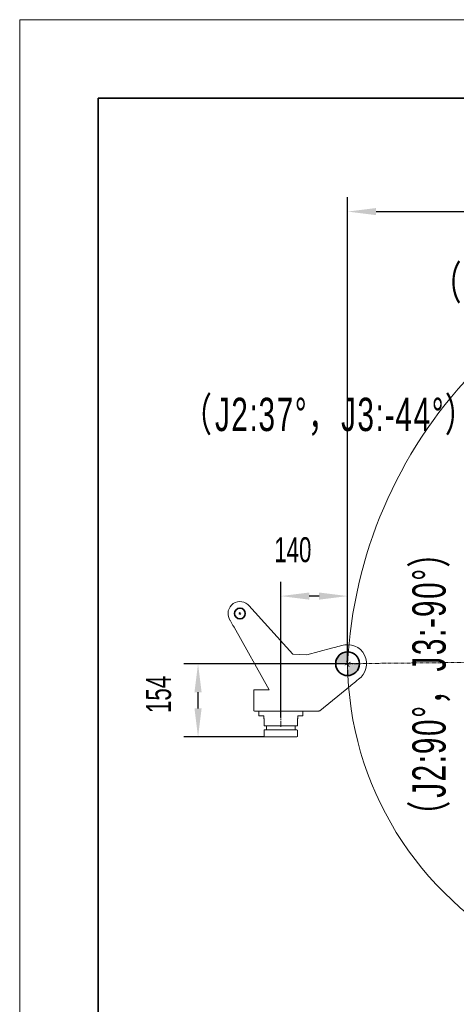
# Model space of a CAD drawing. Header units: millimetres. Extents: x -2477 to 2632, y -1575 to 1890.
# Tile 2 of 9: x -2477 to -1558, y -181 to 1890. Entities that reach past the tile are written whole.
import ezdxf

# ---------------------------------------------------------------- set-up
doc = ezdxf.new("R2010")
doc.units = ezdxf.units.MM
doc.header["$PDSIZE"] = -5
doc.linetypes.add('点画线', pattern=[18, 12, -2, 2, -2])
doc.linetypes.add('虚线', pattern=[2, 1, -1])
doc.layers.get('0').update_dxf_attribs({"lineweight": 35})
for name, color, linetype, lineweight in [('中心线层', 1, '点画线', 18), ('尺寸线层', 3, 'Continuous', 18), ('粗实线层', 7, 'Continuous', 35), ('细实线层', 7, 'Continuous', 18), ('虚线层', 6, '虚线', 18)]:
    doc.layers.add(name, color=color, linetype=linetype, lineweight=lineweight)
doc.styles.add('标准', font='txt', dxfattribs={"width": 0.667})
doc.dimstyles.new('标准', dxfattribs={"dimscale": 15, "dimtxt": 3.5, "dimasz": 4, "dimexe": 2, "dimexo": 0, "dimtad": 1, "dimdsep": 46, "dimtxsty": '标准', "dimblk": '_CAXARROW', "dimcen": 0, "dimdle": 6, "dimazin": 2, "dimtfac": 0.707107, "dimtdec": 3, "dimtmove": 2, "dimatfit": 3, "dimfxl": 1, "dimfrac": 2, "dimtolj": 1, "dimarcsym": 1})

# ---------------------------------------------------------------- blocks, each defined once
blk = doc.blocks.new('*X26')
at = {"layer": '粗实线层'}
for p, q in [((-138.5, 95), (-138.5, -95)), ((138.5, 95), (-138.5, 95))]:
    blk.add_line(p, q, dxfattribs=at)
at = {"layer": '细实线层'}
for p, q in [((148.5, 105), (-148.5, 105)), ((-148.5, 105), (-148.5, -105))]:
    blk.add_line(p, q, dxfattribs=at)
blk = doc.blocks.new('_CAXARROW')
blk.add_hatch(color=0).paths.add_polyline_path([(0, 0), (-1, 0.125), (-1, -0.125)], flags=0)
blk = doc.blocks.new('*D49')
at = {"layer": 'Defpoints', "color": 0, "transparency": 16777216}
for p in [(-298.1, 1486.4), (-298.1, 604), (-1786.8, 535.5)]:
    blk.add_point(p, dxfattribs=at)
at = {"layer": '尺寸线层', "color": 0, "linetype": 'Continuous', "lineweight": -2, "transparency": 16777216}
for p, q in [((-1786.8, 535.5), (-1786.8, 1516.4)), ((-298.1, 604), (-298.1, 1516.4)), ((-1726.8, 1486.4), (-1125.8, 1486.4)), ((-358.1, 1486.4), (-1015.3, 1486.4))]:
    blk.add_line(p, q, dxfattribs=at)
at = {"layer": '尺寸线层', "color": 0, "lineweight": -2, "transparency": 16777216, "xscale": 60, "yscale": 60, "zscale": 60, "rotation": 180}
blk.add_blockref('_CAXARROW', (-1786.8, 1486.4), dxfattribs=at)
at = {"layer": '尺寸线层', "color": 0, "lineweight": -2, "transparency": 16777216, "xscale": 60, "yscale": 60, "zscale": 60}
blk.add_blockref('_CAXARROW', (-298.1, 1486.4), dxfattribs=at)
at = {"layer": '尺寸线层', "color": 0, "transparency": 16777216, "insert": (-1070.6, 1486.4), "char_height": 52.5, "attachment_point": 5, "style": '标准', "bg_fill": 3, "box_fill_scale": 1.1, "bg_fill_color": 256, "bg_fill_true_color": 13158600, "bg_fill_transparency": 0}
blk.add_mtext('\\A1;1489', dxfattribs=at)
blk = doc.blocks.new('21467987')
at = {"layer": '中心线层'}
for p, q in [((2, -1.4), (-2, 1.3)), ((-1.4, -2), (1.3, 2)), ((-233, -102.4), (-220.3, -108.8)), ((-229.8, -112), (-223.4, -99.3))]:
    blk.add_line(p, q, dxfattribs=at)
at = {"layer": '粗实线层'}
blk.add_circle((0, 0), 11.3, dxfattribs=at)
at = {"layer": '细实线层'}
for p, q in [((-111.7, -85.8), (-18.5, 16.7)), ((20.8, -14.2), (21.1, -13.8)), ((22, -12.2), (21.1, -13.8)), ((12.5, -29), (-61.3, -160.6)), ((-192.9, -73.2), (-140.9, -87.1)), ((-140.9, -87.1), (-111.7, -85.8)), ((-167.9, -204.5), (-232.9, -151.9)), ((-61.3, -160.6), (-31, -160.6)), ((-29, -162.6), (-29, -203.6)), ((-31, -205.6), (-164.7, -205.6)), ((-132, -205.6), (-132.5, -206.1)), ((-132.5, -215.1), (-132.5, -206.1)), ((-40, -205.6), (-39.5, -206.1)), ((-39.5, -215.1), (-39.5, -206.1)), ((-132, -215.6), (-132.5, -215.1)), ((-122, -215.6), (-132, -215.6)), ((-122, -220.6), (-122, -215.6)), ((-121, -221.6), (-122, -220.6)), ((-121, -235.6), (-121, -221.6)), ((-51, -221.6), (-50, -220.6)), ((-51, -235.6), (-51, -221.6)), ((-50, -220.6), (-50, -215.6)), ((-40, -215.6), (-50, -215.6)), ((-40, -215.6), (-39.5, -215.1)), ((-120.5, -236.1), (-121, -235.6)), ((-120, -244.6), (-121, -245.6)), ((-121, -258.6), (-121, -245.6)), ((-100.5, -236.1), (-120.5, -236.1)), ((-120, -244.6), (-52, -244.6)), ((-116, -244.6), (-116, -236.1)), ((-54.4, -236.1), (-100.5, -236.1)), ((-56, -244.6), (-56, -236.1)), ((-51.5, -236.1), (-54.4, -236.1)), ((-52, -244.6), (-51, -245.6)), ((-51.5, -236.1), (-51, -235.6)), ((-51, -258.6), (-51, -245.6)), ((-120, -259.6), (-121, -258.6)), ((-52, -259.6), (-120, -259.6)), ((-52, -259.6), (-51, -258.6))]:
    blk.add_line(p, q, dxfattribs=at)
for centre, radius, start, end in [((0, 0), 25.1, 329.7579, 142.1623), ((-226.6, -105.6), 40, 71.3553, 235.2061), ((-31, -162.6), 2, 359.9996, 89.9996), ((-31, -203.6), 2, 269.9996, 359.9996)]:
    blk.add_arc(centre, radius, start, end, dxfattribs=at)
for points, knots in [([(12.5, -29), (13.2, -27.7), (16, -22.8), (18.8, -17.8), (20.9, -14.2)], [0, 0, 0, 0, 56.384341, 213.260762, 213.260762, 213.260762, 213.260762]), ([(-192.8, -73.2), (-194.6, -72.7), (-201.6, -70.9), (-208.6, -69), (-213.8, -67.6)], [0, 0, 0, 0, 289.004106, 1113.346816, 1113.346816, 1113.346816, 1113.346816]), ([(-232.9, -151.9), (-234.4, -150.7), (-239.9, -146.3), (-245.4, -141.8), (-249.5, -138.5)], [0, 0, 0, 0, 338.826775, 1309.632306, 1309.632306, 1309.632306, 1309.632306]), ([(-167.9, -204.5), (-167.4, -204.9), (-166.4, -205.4), (-165.3, -205.6), (-164.7, -205.6)], [0, 0, 0, 0, 591.736577, 1183.468253, 1183.468253, 1183.468253, 1183.468253])]:
    blk.add_open_spline(points, degree=3, knots=knots, dxfattribs=at)
blk = doc.blocks.new('12324235ewr')
at = {"layer": '粗实线层'}
h = blk.add_hatch(color=256, dxfattribs=at)
edge = h.paths.add_edge_path(flags=0)
edge.add_line((0, 0), (0, 9.2))
edge.add_line((0, 9.2), (0, 25))
edge.add_arc((0, 0), 25, 0, 90, ccw=False)
edge.add_line((25, 0), (0, 0))
edge = h.paths.add_edge_path(flags=0)
edge.add_arc((0, 0), 25, 192.2352, 270, ccw=False)
edge.add_arc((0, 0), 25, 180, 192.2352, ccw=False)
edge.add_line((-25, 0), (0, 0))
edge.add_line((0, 0), (0, -25))
at = {"layer": '中心线层'}
for p, q in [((0, -25), (0, 25)), ((-25, 0), (25, 0))]:
    blk.add_line(p, q, dxfattribs=at)
at = {"layer": '粗实线层'}
blk.add_circle((0, 0), 25, dxfattribs=at)
blk = doc.blocks.new('*D50')
at = {"layer": 'Defpoints', "color": 0, "transparency": 16777216}
for p in [(-1927.5, 677.7), (-1786.8, 535.5), (-1927.5, 422.5)]:
    blk.add_point(p, dxfattribs=at)
at = {"layer": '尺寸线层', "color": 0, "linetype": 'Continuous', "lineweight": -2, "transparency": 16777216}
for p, q in [((-1927.5, 422.5), (-1927.5, 707.7)), ((-1786.8, 535.5), (-1786.8, 707.7)), ((-1846.8, 677.7), (-1867.5, 677.7))]:
    blk.add_line(p, q, dxfattribs=at)
at = {"layer": '尺寸线层', "color": 0, "lineweight": -2, "transparency": 16777216, "xscale": 60, "yscale": 60, "zscale": 60, "rotation": 180}
blk.add_blockref('_CAXARROW', (-1927.5, 677.7), dxfattribs=at)
at = {"layer": '尺寸线层', "color": 0, "lineweight": -2, "transparency": 16777216, "xscale": 60, "yscale": 60, "zscale": 60}
blk.add_blockref('_CAXARROW', (-1786.8, 677.7), dxfattribs=at)
at = {"layer": '尺寸线层', "color": 0, "transparency": 16777216, "insert": (-1902.1, 774.9), "char_height": 52.5, "attachment_point": 5, "style": '标准', "bg_fill": 3, "box_fill_scale": 1.1, "bg_fill_color": 256, "bg_fill_true_color": 13158600, "bg_fill_transparency": 0}
blk.add_mtext('\\A1;140', dxfattribs=at)
blk = doc.blocks.new('*D42')
at = {"layer": 'Defpoints', "color": 0, "transparency": 16777216}
for p in [(-2101.7, 535.5), (-1786.8, 535.5), (-1961.5, 381.5)]:
    blk.add_point(p, dxfattribs=at)
at = {"layer": '尺寸线层', "color": 0, "linetype": 'Continuous', "lineweight": -2, "transparency": 16777216}
for p, q in [((-1786.8, 535.5), (-2131.7, 535.5)), ((-2101.7, 441.5), (-2101.7, 475.5)), ((-1961.5, 381.5), (-2131.7, 381.5))]:
    blk.add_line(p, q, dxfattribs=at)
at = {"layer": '尺寸线层', "color": 0, "lineweight": -2, "transparency": 16777216, "xscale": 60, "yscale": 60, "zscale": 60}
for p, rotation in [((-2101.7, 535.5), 90), ((-2101.7, 381.5), 270)]:
    blk.add_blockref('_CAXARROW', p, dxfattribs=dict(at, rotation=rotation))
at = {"layer": '尺寸线层', "color": 0, "transparency": 16777216, "insert": (-2184.5, 470.9), "char_height": 52.5, "attachment_point": 5, "rotation": 90, "style": '标准', "bg_fill": 3, "box_fill_scale": 1.1, "bg_fill_color": 256, "bg_fill_true_color": 13158600, "bg_fill_transparency": 0}
blk.add_mtext('\\A1;154', dxfattribs=at)

msp = doc.modelspace()

# ---------------------------------------------------------------- block references
at = {"layer": '粗实线层', "xscale": 16.5, "yscale": 16.5, "zscale": 16.5}
msp.add_blockref('*X26', (-27.064, 157.5), dxfattribs=at)

# ---------------------------------------------------------------- next in the draw order: dimensions: what is measured, and where the dimension line sits
at = {"layer": '尺寸线层'}
dim = msp.add_linear_dim(base=(-298.071, 1486.387), p1=(-1786.849, 535.518), p2=(-298.071, 604.045), text='1489', dimstyle='标准', override={"dimsah": 1, "dimtfac": 1, "dimtfill": 1}, dxfattribs=at)
dim.commit()
dim.dimension.update_dxf_attribs({"geometry": '*D49', "text_midpoint": (-1070.555, 1486.387), "dimtype": 160})

# ---------------------------------------------------------------- next in the draw order: linework, layer by layer
msp.add_arc((-830.39, 486.144), 957.732, 136.542596, 177.044921, dxfattribs=at)

# ---------------------------------------------------------------- next in the draw order: block references
at = {"layer": '尺寸线层', "xscale": -1}
for name, p in [('21467987', (-2013.48, 641.144)), ('12324235ewr', (-1786.849, 535.518))]:
    msp.add_blockref(name, p, dxfattribs=at)

# ---------------------------------------------------------------- next in the draw order: texts
at = {"layer": '尺寸线层', "char_height": 70, "attachment_point": 5, "line_spacing_factor": 1.15057, "style": '标准'}
for s, insert, width in [('\\T1.1;（J2:-25.8%%D，J3:19.5%%D）', (-1241.24, 1332.048), 1644.94869), ('\\T1.1;（J2:37%%D，J3:-44%%D）', (-1824.036, 1054.696), 675.57039)]:
    msp.add_mtext(s, dxfattribs=dict(at, insert=insert, width=width))
at = {"layer": '尺寸线层', "insert": (-1610.284, 495.542), "char_height": 70, "width": 675.57039, "attachment_point": 5, "rotation": 90, "line_spacing_factor": 1.15057, "style": '标准'}
msp.add_mtext('\\T1.1;（J2:90%%D，J3:-90%%D）', dxfattribs=at)

# ---------------------------------------------------------------- next in the draw order: dimensions: what is measured, and where the dimension line sits
at = {"layer": '尺寸线层'}
dim = msp.add_linear_dim(base=(-1927.454, 677.651), p1=(-1786.849, 535.518), p2=(-1927.454, 422.516), text='140', dimstyle='标准', override={"dimsah": 1, "dimtfac": 1, "dimtfill": 1}, dxfattribs=at)
dim.commit()
dim.dimension.update_dxf_attribs({"geometry": '*D50', "text_midpoint": (-1902.115, 774.874), "dimtype": 160})

# ---------------------------------------------------------------- next in the draw order: linework, layer by layer
at = {"layer": '中心线层'}
msp.add_line((-1927.454, 402.516), (-1927.454, 422.516), dxfattribs=at)
at = {"layer": '尺寸线层'}
msp.add_arc((-1098.067, 542.588), 688.817, 180.588086, 305, dxfattribs=at)
at = {"layer": '虚线层'}
msp.add_line((-1098.068, 543.045), (-1786.849, 535.518), dxfattribs=at)

# ---------------------------------------------------------------- next in the draw order: dimensions: what is measured, and where the dimension line sits
at = {"layer": '尺寸线层'}
dim = msp.add_linear_dim(base=(-2101.677, 535.518), p1=(-1961.454, 381.516), p2=(-1786.849, 535.518), angle=90, dimstyle='标准', override={"dimsah": 1, "dimtfill": 1}, dxfattribs=at)
dim.commit()
dim.dimension.update_dxf_attribs({"geometry": '*D42', "text_midpoint": (-2184.492, 470.855), "dimtype": 160})

doc.saveas('drawing.dxf')
